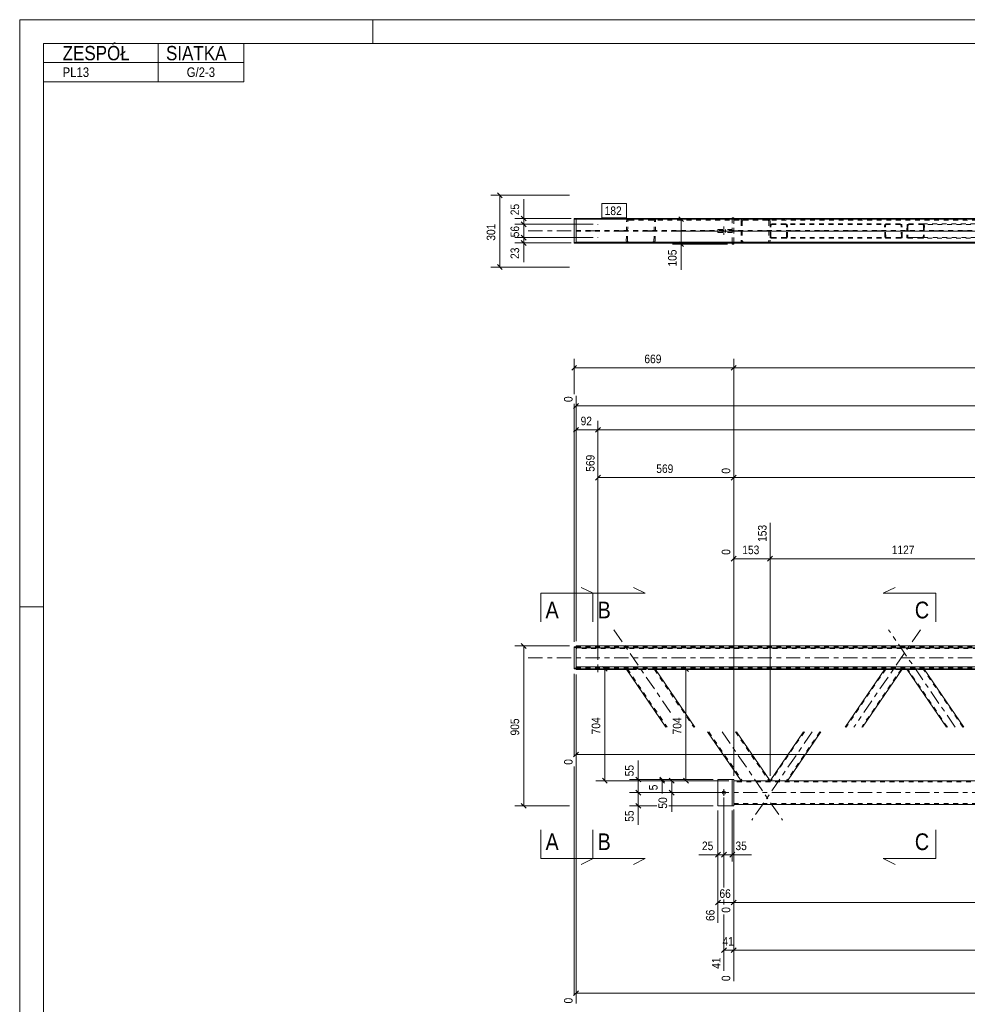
# Model space of a CAD drawing. Header units: millimetres. Extents: x 0 to 914, y 0 to 420.
# Tile 2 of 10: x 0 to 199, y 214 to 420. Entities that reach past the tile are written whole.
import ezdxf

# ---------------------------------------------------------------- set-up
doc = ezdxf.new("R2010")
doc.units = ezdxf.units.MM
for name, pattern in [('XKITLINE00', [0]), ('XKITLINE01', [4, 1, -1, 1, -1]), ('XKITLINE02', [4, 2, -2]), ('XKITLINE03', [6, 3, -1, 1, -1])]:
    doc.linetypes.add(name, pattern=pattern)
for name, color, linetype, lineweight in [('Arkusz rysunku', 3, 'Continuous', 0), ('Element', 2, 'Continuous', 0), ('Inny typ obiektu', 7, 'Continuous', 0), ('Przekrój', 7, 'Continuous', 0), ('Wymiar', 4, 'Continuous', 0), ('Znak elementu', 2, 'Continuous', 0), ('Śruba', 3, 'Continuous', 0)]:
    doc.layers.add(name, color=color, linetype=linetype, lineweight=lineweight)
doc.styles.add('ARIAL', font='ARIAL.TTF')

msp = doc.modelspace()

# ---------------------------------------------------------------- linework, layer by layer
at = {"layer": 'Arkusz rysunku', "linetype": 'XKITLINE00', "lineweight": 0}
for p, q in [((914, 420), (0, 420)), ((0, 420), (0, 0)), ((74, 415), (74, 420)), ((909, 415), (5, 415)), ((5, 415), (5, 5)), ((5, 297), (0, 297))]:
    msp.add_line(p, q, dxfattribs=at)
at = {"layer": 'Element', "linetype": 'XKITLINE00', "lineweight": 0}
for p, q in [((116.58, 378.36), (116.18, 378.36)), ((116.18, 373.22), (116.18, 378.36)), ((116.58, 378.37), (116.58, 373.36)), ((116.58, 378.37), (428.5, 378.37)), ((149.32, 378.47), (149.62, 378.47)), ((149.32, 378.47), (149.32, 378.37)), ((149.62, 378.47), (149.62, 378.37)), ((116.18, 373.36), (116.58, 373.36)), ((116.58, 373.37), (714.78, 373.37)), ((116.58, 373.36), (116.58, 373.36)), ((116.58, 373.36), (714.78, 373.36)), ((116.58, 373.36), (116.58, 373.36)), ((116.58, 373.36), (116.58, 373.22)), ((116.58, 373.22), (116.18, 373.22)), ((116.58, 373.22), (116.58, 373.23)), ((714.78, 373.23), (116.58, 373.23)), ((116.58, 373.22), (714.78, 373.22)), ((149.32, 373.22), (149.32, 372.97)), ((149.32, 372.97), (149.62, 372.97)), ((149.62, 372.97), (149.62, 373.22)), ((116.58, 288.81), (116.58, 288.41)), ((116.58, 288.81), (714.78, 288.81)), ((116.18, 288.66), (116.58, 288.66)), ((116.18, 288.66), (116.18, 284)), ((116.58, 288.66), (116.58, 284.16)), ((116.58, 288.41), (714.78, 288.41)), ((116.58, 284.16), (116.18, 284.16)), ((116.18, 284), (116.58, 284)), ((116.58, 284.41), (714.78, 284.41)), ((116.58, 283.85), (116.58, 284.41)), ((408.18, 284.01), (116.58, 284.01)), ((116.58, 283.85), (127.2, 283.85)), ((135.42, 271.83), (127.1, 284)), ((127.1, 284), (127.13, 284)), ((127.13, 284), (127.23, 284)), ((127.23, 284), (127.39, 284.01)), ((127.39, 284.01), (127.57, 284.01)), ((132.66, 284.01), (132.85, 284.01)), ((132.85, 284.01), (133.01, 284)), ((133.01, 284), (133.11, 284)), ((133.11, 284), (133.15, 284)), ((133.25, 283.86), (133.15, 284)), ((141.48, 271.83), (133.25, 283.86)), ((133.25, 283.86), (133.25, 283.86)), ((181.22, 283.85), (133.25, 283.85)), ((181.3, 283.97), (172.99, 271.83)), ((184.93, 283.97), (176.62, 271.83)), ((181.3, 283.97), (181.33, 283.97)), ((181.33, 283.97), (181.41, 283.97)), ((181.41, 283.97), (181.53, 283.98)), ((181.53, 283.98), (181.67, 283.98)), ((181.67, 283.98), (184.57, 283.98)), ((184.57, 283.98), (184.71, 283.98)), ((184.71, 283.98), (184.83, 283.97)), ((184.83, 283.97), (184.91, 283.97)), ((185.98, 283.85), (184.85, 283.85)), ((184.91, 283.97), (184.93, 283.97)), ((194.2, 271.83), (185.9, 283.97)), ((185.9, 283.97), (185.92, 283.97)), ((185.92, 283.97), (186, 283.97)), ((186, 283.97), (186.12, 283.98)), ((186.12, 283.98), (186.25, 283.98)), ((186.25, 283.98), (189.16, 283.98)), ((189.16, 283.98), (189.3, 283.98)), ((189.3, 283.98), (189.42, 283.97)), ((189.42, 283.97), (189.5, 283.97)), ((189.5, 283.97), (189.53, 283.97)), ((197.84, 271.83), (189.53, 283.97)), ((238.78, 283.85), (189.61, 283.85)), ((151.18, 260.58), (144.16, 270.83)), ((157.24, 260.58), (150.22, 270.83)), ((164.25, 270.83), (157.24, 260.58)), ((167.88, 270.83), (160.87, 260.58)), ((146.32, 255.33), (146.32, 260.83)), ((146.32, 260.83), (149.32, 260.83)), ((149.32, 255.33), (149.32, 260.83)), ((149.32, 260.83), (149.62, 260.83)), ((149.62, 260.83), (149.62, 255.33)), ((151.18, 260.58), (149.62, 260.58)), ((157.09, 260.58), (151.18, 260.58)), ((157.2, 260.58), (157.09, 260.58)), ((157.23, 260.58), (157.2, 260.58)), ((411.3, 260.58), (157.23, 260.58)), ((149.32, 255.33), (146.32, 255.33)), ((149.62, 255.33), (149.32, 255.33)), ((149.62, 255.58), (681.73, 255.58))]:
    msp.add_line(p, q, dxfattribs=at)
at = {"layer": 'Element', "linetype": 'XKITLINE01', "lineweight": 0}
for p, q in [((116.18, 378.22), (116.58, 378.22)), ((116.58, 373.36), (116.58, 378.36)), ((116.58, 378.35), (428.5, 378.35)), ((428.5, 378.23), (116.58, 378.23)), ((116.58, 378.21), (428.5, 378.21)), ((127.1, 373.63), (127.19, 377.83)), ((127.23, 377.98), (127.19, 377.83)), ((127.34, 378.11), (127.23, 377.98)), ((127.5, 378.2), (127.34, 378.11)), ((127.34, 373.63), (127.43, 377.83)), ((127.43, 377.83), (127.45, 377.91)), ((127.45, 377.91), (127.5, 377.97)), ((127.68, 378.23), (127.5, 378.2)), ((127.5, 377.97), (127.58, 378.01)), ((127.58, 378.01), (127.68, 378.03)), ((132.77, 378.23), (127.68, 378.23)), ((156.75, 378.02), (127.68, 378.03)), ((127.68, 378.03), (132.77, 378.03)), ((156.75, 378.22), (132.77, 378.23)), ((132.96, 378.2), (132.77, 378.23)), ((132.77, 378.03), (132.86, 378.01)), ((132.86, 378.01), (132.94, 377.97)), ((132.91, 373.63), (133, 377.83)), ((132.94, 377.97), (132.99, 377.9)), ((133.11, 378.11), (132.96, 378.2)), ((132.99, 377.9), (133, 377.83)), ((133.21, 377.98), (133.11, 378.11)), ((133.15, 373.63), (133.25, 377.83)), ((133.25, 377.83), (133.21, 377.98)), ((149.32, 378.37), (149.32, 373.22)), ((149.62, 378.37), (149.62, 373.22)), ((149.62, 373.22), (149.62, 378.22)), ((428.5, 378.22), (149.62, 378.22)), ((149.62, 378.02), (428.5, 378.02)), ((151.18, 377.82), (151.21, 377.97)), ((151.18, 377.82), (151.18, 373.62)), ((151.44, 377.9), (151.42, 377.82)), ((151.42, 377.82), (151.42, 373.62)), ((151.49, 377.96), (151.44, 377.9)), ((151.48, 378.19), (151.66, 378.22)), ((151.57, 378), (151.49, 377.96)), ((151.66, 378.02), (151.57, 378)), ((156.75, 378.22), (156.94, 378.19)), ((156.84, 378), (156.75, 378.02)), ((156.92, 377.96), (156.84, 378)), ((156.98, 377.89), (156.92, 377.96)), ((156.99, 377.82), (156.98, 377.89)), ((156.99, 377.82), (156.99, 373.62)), ((157.2, 377.97), (157.24, 377.82)), ((157.24, 377.82), (157.23, 373.62)), ((116.58, 375.87), (428.5, 375.87)), ((116.58, 375.71), (428.5, 375.71)), ((149.32, 376.02), (146.32, 376.02)), ((146.32, 376.02), (146.32, 375.42)), ((149.32, 375.42), (146.32, 375.42)), ((149.32, 376.02), (149.32, 375.42)), ((149.32, 375.62), (149.32, 375.42)), ((157.24, 376.92), (157.26, 377.03)), ((157.24, 374.52), (157.24, 376.92)), ((157.26, 377.03), (157.34, 377.13)), ((157.34, 377.13), (157.46, 377.2)), ((157.43, 376.98), (157.42, 376.92)), ((157.42, 374.52), (157.42, 376.92)), ((157.47, 377.02), (157.43, 376.98)), ((157.46, 377.2), (157.6, 377.22)), ((157.53, 377.06), (157.47, 377.02)), ((157.6, 377.07), (157.53, 377.06)), ((184.51, 377.22), (157.6, 377.22)), ((184.51, 377.07), (157.6, 377.07)), ((160.51, 377.22), (160.65, 377.2)), ((160.58, 377.06), (160.51, 377.07)), ((160.64, 377.02), (160.58, 377.06)), ((160.67, 376.98), (160.64, 377.02)), ((160.65, 377.2), (160.76, 377.13)), ((160.69, 376.92), (160.67, 376.98)), ((160.69, 374.52), (160.69, 376.92)), ((160.76, 377.13), (160.84, 377.03)), ((160.84, 377.03), (160.87, 376.92)), ((160.87, 374.52), (160.87, 376.92)), ((181.27, 377.03), (181.24, 376.92)), ((181.3, 374.52), (181.24, 376.92)), ((181.35, 377.13), (181.27, 377.03)), ((181.46, 377.2), (181.35, 377.13)), ((181.43, 376.92), (181.44, 376.98)), ((181.48, 374.52), (181.43, 376.92)), ((181.44, 376.98), (181.48, 377.02)), ((181.6, 377.22), (181.46, 377.2)), ((181.48, 377.02), (181.54, 377.06)), ((181.54, 377.06), (181.6, 377.07)), ((184.65, 377.2), (184.51, 377.22)), ((184.51, 377.07), (184.58, 377.06)), ((184.58, 377.06), (184.64, 377.02)), ((184.64, 377.02), (184.68, 376.98)), ((184.77, 377.13), (184.65, 377.2)), ((184.68, 376.98), (184.7, 376.92)), ((184.75, 374.52), (184.7, 376.92)), ((184.85, 377.03), (184.77, 377.13)), ((184.88, 376.92), (184.85, 377.03)), ((184.93, 374.52), (184.88, 376.92)), ((185.95, 376.92), (185.9, 374.52)), ((185.98, 377.03), (185.95, 376.92)), ((186.06, 377.13), (185.98, 377.03)), ((186.18, 377.2), (186.06, 377.13)), ((186.13, 376.92), (186.08, 374.52)), ((186.13, 376.92), (186.15, 376.98)), ((186.15, 376.98), (186.19, 377.02)), ((186.32, 377.22), (186.18, 377.2)), ((186.19, 377.02), (186.25, 377.06)), ((186.25, 377.06), (186.32, 377.07)), ((186.32, 377.22), (189.23, 377.22)), ((186.32, 377.07), (210.32, 377.07)), ((186.32, 377.07), (189.22, 377.07)), ((189.22, 377.07), (189.29, 377.06)), ((189.23, 377.22), (213.23, 377.22)), ((189.37, 377.2), (189.23, 377.22)), ((189.29, 377.06), (189.35, 377.02)), ((189.35, 377.02), (189.39, 376.98)), ((189.4, 376.92), (189.35, 374.52)), ((189.48, 377.13), (189.37, 377.2)), ((189.39, 376.98), (189.4, 376.92)), ((189.56, 377.03), (189.48, 377.13)), ((189.58, 376.92), (189.53, 374.52)), ((189.58, 376.92), (189.56, 377.03)), ((116.58, 373.36), (116.58, 373.37)), ((116.58, 373.36), (116.58, 373.36)), ((116.58, 373.23), (116.58, 373.36)), ((127.13, 373.48), (127.1, 373.63)), ((127.21, 373.37), (127.13, 373.48)), ((127.23, 373.35), (127.21, 373.37)), ((127.23, 373.35), (127.39, 373.26)), ((127.36, 373.55), (127.34, 373.63)), ((127.41, 373.49), (127.36, 373.55)), ((127.48, 373.44), (127.41, 373.49)), ((127.58, 373.43), (127.48, 373.44)), ((127.58, 373.43), (156.75, 373.42)), ((132.76, 373.44), (132.67, 373.43)), ((132.84, 373.49), (132.76, 373.44)), ((132.89, 373.55), (132.84, 373.49)), ((132.85, 373.26), (133.01, 373.34)), ((132.91, 373.63), (132.89, 373.55)), ((133.01, 373.34), (133.03, 373.37)), ((133.03, 373.37), (133.11, 373.47)), ((133.11, 373.47), (133.15, 373.63)), ((681.73, 373.42), (149.62, 373.42)), ((151.21, 373.47), (151.18, 373.62)), ((151.42, 373.62), (151.44, 373.54)), ((151.44, 373.54), (151.49, 373.48)), ((151.49, 373.48), (151.57, 373.44)), ((151.57, 373.44), (151.66, 373.42)), ((156.75, 373.42), (156.84, 373.43)), ((156.84, 373.43), (156.92, 373.48)), ((156.92, 373.48), (156.97, 373.54)), ((156.97, 373.54), (156.99, 373.62)), ((157.23, 373.62), (157.2, 373.46)), ((157.26, 374.4), (157.24, 374.52)), ((157.34, 374.31), (157.26, 374.4)), ((157.46, 374.24), (157.34, 374.31)), ((157.42, 374.52), (157.43, 374.46)), ((157.43, 374.46), (157.47, 374.41)), ((157.6, 374.22), (157.46, 374.24)), ((157.47, 374.41), (157.53, 374.38)), ((157.53, 374.38), (157.6, 374.37)), ((184.57, 374.37), (157.6, 374.37)), ((184.57, 374.22), (157.6, 374.22)), ((160.51, 374.37), (160.58, 374.38)), ((160.65, 374.24), (160.51, 374.22)), ((160.58, 374.38), (160.64, 374.41)), ((160.64, 374.41), (160.67, 374.46)), ((160.76, 374.31), (160.65, 374.24)), ((160.67, 374.46), (160.69, 374.52)), ((160.84, 374.4), (160.76, 374.31)), ((160.87, 374.52), (160.84, 374.4)), ((181.3, 374.52), (181.33, 374.4)), ((181.33, 374.4), (181.41, 374.31)), ((181.41, 374.31), (181.53, 374.24)), ((181.49, 374.46), (181.48, 374.52)), ((181.53, 374.41), (181.49, 374.46)), ((181.59, 374.38), (181.53, 374.41)), ((181.53, 374.24), (181.67, 374.22)), ((181.66, 374.37), (181.59, 374.38)), ((184.64, 374.38), (184.57, 374.37)), ((184.57, 374.22), (184.71, 374.24)), ((184.7, 374.41), (184.64, 374.38)), ((184.74, 374.46), (184.7, 374.41)), ((184.71, 374.24), (184.83, 374.31)), ((184.75, 374.52), (184.74, 374.46)), ((184.83, 374.31), (184.91, 374.4)), ((184.91, 374.4), (184.93, 374.52)), ((185.9, 374.52), (185.92, 374.4)), ((185.92, 374.4), (186, 374.31)), ((186, 374.31), (186.12, 374.24)), ((186.09, 374.46), (186.08, 374.52)), ((186.13, 374.41), (186.09, 374.46)), ((186.12, 374.24), (186.25, 374.22)), ((186.19, 374.38), (186.13, 374.41)), ((186.26, 374.37), (186.19, 374.38)), ((189.16, 374.22), (186.25, 374.22)), ((210.32, 374.37), (186.26, 374.37)), ((186.26, 374.37), (189.17, 374.37)), ((189.16, 374.22), (189.3, 374.24)), ((213.23, 374.22), (189.16, 374.22)), ((189.23, 374.38), (189.17, 374.37)), ((189.29, 374.41), (189.23, 374.38)), ((189.34, 374.46), (189.29, 374.41)), ((189.3, 374.24), (189.42, 374.31)), ((189.35, 374.52), (189.34, 374.46)), ((189.42, 374.31), (189.5, 374.4)), ((189.5, 374.4), (189.53, 374.52)), ((127.39, 373.26), (127.57, 373.23)), ((127.57, 373.23), (156.75, 373.22)), ((132.66, 373.23), (132.68, 373.23)), ((132.68, 373.23), (132.85, 373.26)), ((681.73, 373.22), (149.62, 373.22)), ((151.66, 373.22), (151.47, 373.25)), ((156.82, 373.23), (156.75, 373.22)), ((156.94, 373.25), (156.82, 373.23)), ((116.18, 288.5), (116.58, 288.5)), ((116.58, 288.65), (714.78, 288.65)), ((116.58, 288.41), (116.58, 284.7)), ((714.78, 288.3), (116.58, 288.3)), ((714.78, 288.25), (116.58, 288.25)), ((116.58, 286.18), (116.58, 284.41)), ((116.18, 284.16), (116.18, 284)), ((116.58, 284.35), (714.78, 284.35)), ((116.58, 284.25), (714.78, 284.25)), ((116.58, 284.16), (116.58, 284)), ((127.1, 284), (127.19, 283.86)), ((127.19, 283.86), (127.23, 283.86)), ((133.25, 283.85), (127.2, 283.85)), ((127.34, 283.85), (127.23, 283.86)), ((127.23, 283.86), (127.23, 283.86)), ((127.34, 284), (135.66, 271.83)), ((127.43, 283.86), (127.34, 284)), ((127.34, 284), (127.36, 284)), ((127.5, 283.85), (127.34, 283.85)), ((127.36, 284), (127.39, 284)), ((127.39, 284), (127.41, 284)), ((127.48, 284), (127.41, 284)), ((127.43, 283.86), (127.45, 283.86)), ((127.45, 283.86), (127.49, 283.86)), ((127.58, 284), (127.48, 284)), ((127.49, 283.86), (127.5, 283.86)), ((127.5, 283.86), (127.58, 283.86)), ((127.68, 283.85), (127.5, 283.85)), ((127.57, 284.01), (132.66, 284.01)), ((127.58, 284), (132.67, 284)), ((127.58, 283.86), (127.68, 283.86)), ((127.68, 283.86), (132.77, 283.86)), ((127.68, 283.85), (132.77, 283.85)), ((132.76, 284), (132.67, 284)), ((132.84, 284), (132.76, 284)), ((132.77, 283.86), (132.86, 283.86)), ((132.96, 283.85), (132.77, 283.85)), ((132.84, 284), (132.85, 284)), ((132.85, 284), (132.89, 284)), ((132.86, 283.86), (132.94, 283.86)), ((132.89, 284), (132.91, 284)), ((133, 283.86), (132.91, 284)), ((132.94, 283.86), (132.95, 283.86)), ((132.95, 283.86), (132.99, 283.86)), ((133.11, 283.85), (132.96, 283.85)), ((132.99, 283.86), (133, 283.86)), ((133, 283.86), (141.24, 271.83)), ((133.21, 283.86), (133.11, 283.85)), ((133.21, 283.86), (133.25, 283.86)), ((181.48, 283.97), (173.17, 271.83)), ((184.75, 283.97), (176.44, 271.83)), ((184.85, 283.85), (181.22, 283.85)), ((181.27, 283.89), (181.24, 283.89)), ((181.35, 283.89), (181.27, 283.89)), ((181.46, 283.88), (181.35, 283.89)), ((181.43, 283.89), (181.44, 283.89)), ((181.44, 283.89), (181.47, 283.89)), ((181.6, 283.88), (181.46, 283.88)), ((181.47, 283.89), (181.48, 283.89)), ((181.48, 283.97), (181.49, 283.97)), ((181.48, 283.89), (181.54, 283.89)), ((181.49, 283.97), (181.52, 283.97)), ((181.52, 283.97), (181.53, 283.97)), ((181.59, 283.97), (181.53, 283.97)), ((181.54, 283.89), (181.6, 283.89)), ((181.66, 283.97), (181.59, 283.97)), ((181.6, 283.89), (184.51, 283.89)), ((181.6, 283.88), (184.51, 283.88)), ((181.66, 283.97), (184.57, 283.97)), ((184.51, 283.89), (184.58, 283.89)), ((184.65, 283.88), (184.51, 283.88)), ((184.64, 283.97), (184.57, 283.97)), ((184.58, 283.89), (184.64, 283.89)), ((184.7, 283.97), (184.64, 283.97)), ((184.64, 283.89), (184.65, 283.89)), ((184.65, 283.89), (184.68, 283.89)), ((184.65, 283.88), (184.69, 283.88)), ((184.68, 283.89), (184.7, 283.89)), ((184.69, 283.88), (184.77, 283.89)), ((184.7, 283.97), (184.71, 283.97)), ((184.71, 283.97), (184.74, 283.97)), ((184.74, 283.97), (184.75, 283.97)), ((184.85, 283.89), (184.77, 283.89)), ((184.88, 283.89), (184.85, 283.89)), ((185.9, 283.97), (185.95, 283.89)), ((185.98, 283.89), (185.95, 283.89)), ((186.06, 283.89), (185.98, 283.89)), ((189.61, 283.85), (185.98, 283.85)), ((186.18, 283.88), (186.06, 283.89)), ((186.13, 283.89), (186.08, 283.97)), ((186.08, 283.97), (186.09, 283.97)), ((186.09, 283.97), (186.12, 283.97)), ((186.12, 283.97), (186.13, 283.97)), ((186.19, 283.97), (186.13, 283.97)), ((194.39, 271.83), (186.13, 283.89)), ((186.13, 283.89), (186.15, 283.89)), ((186.15, 283.89), (186.17, 283.89)), ((186.17, 283.89), (186.19, 283.89)), ((186.32, 283.88), (186.18, 283.88)), ((186.26, 283.97), (186.19, 283.97)), ((186.19, 283.89), (186.25, 283.89)), ((186.25, 283.89), (186.32, 283.89)), ((186.26, 283.97), (189.17, 283.97)), ((186.32, 283.89), (189.22, 283.89)), ((186.32, 283.88), (189.23, 283.88)), ((189.23, 283.97), (189.17, 283.97)), ((189.22, 283.89), (189.29, 283.89)), ((189.29, 283.97), (189.23, 283.97)), ((189.37, 283.88), (189.23, 283.88)), ((189.29, 283.97), (189.31, 283.97)), ((189.29, 283.89), (189.35, 283.89)), ((189.31, 283.97), (189.34, 283.97)), ((189.34, 283.97), (189.35, 283.97)), ((189.4, 283.89), (189.35, 283.97)), ((189.35, 283.89), (189.36, 283.89)), ((189.36, 283.89), (189.39, 283.89)), ((189.37, 283.88), (189.41, 283.88)), ((189.39, 283.89), (189.4, 283.89)), ((197.66, 271.83), (189.4, 283.89)), ((189.41, 283.88), (189.48, 283.89)), ((189.56, 283.89), (189.48, 283.89)), ((189.53, 283.97), (189.58, 283.89)), ((189.58, 283.89), (189.56, 283.89)), ((144.4, 270.83), (151.42, 260.58)), ((149.98, 270.83), (156.99, 260.58)), ((164.43, 270.83), (157.42, 260.58)), ((167.7, 270.83), (160.69, 260.58)), ((149.32, 260.83), (149.32, 255.33)), ((149.62, 260.58), (149.62, 255.58)), ((411.3, 260.38), (149.62, 260.38)), ((151.18, 260.58), (151.18, 260.58)), ((157.23, 260.58), (151.18, 260.58)), ((151.42, 260.58), (151.42, 260.58)), ((156.75, 260.58), (156.75, 260.58)), ((156.97, 260.58), (156.94, 260.58)), ((156.94, 260.58), (156.98, 260.58)), ((156.94, 260.58), (156.94, 260.58)), ((157.09, 260.58), (156.94, 260.58)), ((156.97, 260.58), (156.99, 260.58)), ((156.98, 260.58), (156.99, 260.58)), ((156.99, 260.58), (156.99, 260.58)), ((157.23, 260.58), (157.24, 260.58)), ((157.24, 260.58), (157.23, 260.58)), ((160.87, 260.58), (157.24, 260.58)), ((157.24, 260.58), (157.24, 260.58)), ((149.62, 255.78), (681.73, 255.78))]:
    msp.add_line(p, q, dxfattribs=at)
at = {"layer": 'Element', "linetype": 'XKITLINE03', "lineweight": 0}
for p, q in [((106.58, 375.79), (428.5, 375.79)), ((124.52, 375.73), (159.85, 375.72)), ((139.62, 375.72), (428.5, 375.72)), ((188.74, 375.72), (153.41, 375.72)), ((217.42, 375.72), (182.09, 375.72)), ((124.52, 292.18), (136.53, 274.64)), ((188.74, 292.18), (174.81, 271.83)), ((196.02, 271.83), (182.09, 292.18)), ((106.58, 286.33), (724.78, 286.33)), ((147.19, 270.83), (159.85, 252.33)), ((166.07, 270.83), (153.41, 252.33)), ((139.62, 258.08), (691.73, 258.08))]:
    msp.add_line(p, q, dxfattribs=at)
at = {"layer": 'Element', "linetype": 'XKITLINE01', "lineweight": 0}
for centre, start, end in [((151.61, 377.76), 107.3795, 151.6417), ((156.8, 377.76), 28.3163, 72.5785), ((151.61, 373.68), 208.3163, 252.5785), ((156.8, 373.68), 287.3795, 331.6417)]:
    msp.add_arc(centre, 0.451, start, end, dxfattribs=at)
at = {"layer": 'Inny typ obiektu', "linetype": 'XKITLINE00', "lineweight": 0}
for p, q in [((5, 415), (47, 415)), ((5, 415), (5, 411)), ((29, 411), (29, 415)), ((47, 411), (47, 415)), ((5, 411), (47, 411)), ((5, 411), (5, 407)), ((29, 411), (29, 407)), ((47, 411), (47, 407)), ((5, 407), (47, 407))]:
    msp.add_line(p, q, dxfattribs=at)
at = {"layer": 'Przekrój', "linetype": 'XKITLINE00', "lineweight": 0}
for p, q in [((109.18, 299.84), (109.18, 293.84)), ((109.18, 299.84), (115.18, 299.84)), ((115.18, 299.84), (120.18, 299.84)), ((120.18, 299.84), (117.68, 301.09)), ((120.09, 299.84), (120.09, 293.84)), ((120.09, 299.84), (126.09, 299.84)), ((126.09, 299.84), (131.09, 299.84)), ((131.09, 299.84), (128.59, 301.09)), ((180.94, 299.84), (183.44, 301.09)), ((185.94, 299.84), (180.94, 299.84)), ((191.94, 299.84), (185.94, 299.84)), ((191.94, 299.84), (191.94, 293.84)), ((109.18, 244.3), (109.18, 250.3)), ((120.09, 244.3), (120.09, 250.3)), ((191.94, 244.3), (191.94, 250.3)), ((109.18, 244.3), (115.18, 244.3)), ((115.18, 244.3), (120.18, 244.3)), ((120.18, 244.3), (117.68, 243.05)), ((120.09, 244.3), (126.09, 244.3)), ((126.09, 244.3), (131.09, 244.3)), ((131.09, 244.3), (128.59, 243.05)), ((180.94, 244.3), (183.44, 243.05)), ((185.94, 244.3), (180.94, 244.3)), ((191.94, 244.3), (185.94, 244.3))]:
    msp.add_line(p, q, dxfattribs=at)
at = {"layer": 'Wymiar', "linetype": 'XKITLINE00', "lineweight": 0}
for p, q in [((100.11, 383.72), (101.13, 382.7)), ((115.18, 383.21), (98.76, 383.21)), ((100.62, 368.19), (100.62, 383.21)), ((105.62, 378.37), (105.62, 382.39)), ((105.62, 378.37), (105.62, 382.39)), ((115.58, 378.37), (103.76, 378.37)), ((105.11, 378.87), (106.13, 377.86)), ((105.11, 377.65), (106.13, 376.64)), ((105.11, 377.65), (106.13, 376.64)), ((105.62, 377.14), (105.62, 378.37)), ((148.62, 378.22), (136.76, 378.22)), ((138.11, 378.73), (139.13, 377.71)), ((138.62, 372.97), (138.62, 378.22)), ((120.18, 377.14), (103.76, 377.14)), ((120.18, 377.14), (105.02, 377.14)), ((105.62, 374.35), (105.62, 377.14)), ((120.18, 374.35), (103.76, 374.35)), ((120.18, 374.35), (105.02, 374.35)), ((105.11, 374.85), (106.13, 373.84)), ((105.11, 374.85), (106.13, 373.84)), ((105.11, 373.74), (106.13, 372.72)), ((105.62, 373.23), (105.62, 374.35)), ((138.11, 373.48), (139.13, 372.46)), ((115.58, 373.23), (103.76, 373.23)), ((105.62, 373.23), (105.62, 369.21)), ((105.62, 373.23), (105.62, 369.21)), ((148.32, 372.97), (136.76, 372.97)), ((138.62, 372.97), (138.62, 367.61)), ((138.62, 372.97), (138.62, 367.61)), ((115.18, 368.19), (98.76, 368.19)), ((100.11, 368.7), (101.13, 367.68)), ((116.18, 341.59), (116.18, 348.94)), ((149.62, 261.58), (149.62, 348.94)), ((149.62, 261.58), (149.62, 348.94)), ((116.68, 347.59), (115.67, 346.57)), ((116.18, 347.08), (149.62, 347.08)), ((150.13, 347.59), (149.11, 346.57)), ((150.13, 347.59), (149.11, 346.57)), ((149.62, 347.08), (681.73, 347.08)), ((116.58, 289.81), (116.58, 341.23)), ((117.08, 339.59), (116.07, 338.57)), ((116.18, 289.66), (116.18, 339.54)), ((116.58, 339.08), (416.07, 339.08)), ((117.08, 334.59), (116.07, 333.57)), ((116.58, 289.81), (116.58, 335.94)), ((121.68, 334.59), (120.67, 333.57)), ((121.68, 334.59), (120.67, 333.57)), ((121.18, 285.92), (121.18, 335.94)), ((121.18, 285.92), (121.18, 335.94)), ((116.58, 334.08), (121.18, 334.08)), ((121.18, 334.08), (714.78, 334.08)), ((121.18, 285.92), (121.18, 329.7)), ((149.62, 261.58), (149.62, 326.23)), ((149.62, 261.58), (149.62, 326.23)), ((121.68, 324.59), (120.67, 323.57)), ((121.18, 324.08), (149.62, 324.08)), ((150.13, 324.59), (149.11, 323.57)), ((150.13, 324.59), (149.11, 323.57)), ((149.62, 324.08), (710.18, 324.08)), ((157.23, 261.58), (157.23, 314.6)), ((157.23, 261.58), (157.23, 314.6)), ((150.13, 307.59), (149.11, 306.57)), ((149.62, 261.58), (149.62, 309.23)), ((157.74, 307.59), (156.73, 306.57)), ((157.74, 307.59), (156.73, 306.57)), ((149.62, 307.08), (157.23, 307.08)), ((157.23, 307.08), (213.59, 307.08)), ((115.18, 288.81), (103.76, 288.81)), ((105.11, 289.32), (106.13, 288.3)), ((105.62, 255.33), (105.62, 288.81)), ((116.18, 283), (116.18, 265.62)), ((116.58, 282.85), (116.58, 263.92)), ((116.58, 282.85), (116.58, 213.92)), ((132.15, 284.01), (120.76, 284.01)), ((122.11, 284.52), (123.13, 283.5)), ((122.62, 260.58), (122.62, 284.01)), ((188.53, 283.98), (137.76, 283.98)), ((139.11, 284.49), (140.13, 283.47)), ((139.62, 260.58), (139.62, 283.98)), ((117.08, 266.59), (116.07, 265.57)), ((116.58, 266.08), (414.18, 266.08)), ((129.62, 260.83), (129.62, 264.85)), ((129.62, 260.83), (129.62, 264.85)), ((116.18, 263.56), (116.18, 215.62)), ((148.62, 260.58), (120.76, 260.58)), ((122.11, 261.09), (123.13, 260.07)), ((145.32, 260.83), (127.76, 260.83)), ((129.11, 261.34), (130.13, 260.32)), ((129.62, 258.08), (129.62, 260.83)), ((145.32, 260.83), (132.76, 260.83)), ((148.62, 260.58), (132.76, 260.58)), ((134.11, 261.34), (135.13, 260.32)), ((134.11, 261.09), (135.13, 260.07)), ((134.62, 260.58), (134.62, 260.83)), ((134.62, 260.58), (134.62, 257.89)), ((134.62, 260.58), (134.62, 257.89)), ((148.62, 260.58), (134.76, 260.58)), ((136.11, 261.09), (137.13, 260.07)), ((136.62, 258.08), (136.62, 260.58)), ((148.62, 260.58), (137.76, 260.58)), ((139.11, 261.09), (140.13, 260.07)), ((146.57, 258.08), (127.76, 258.08)), ((146.57, 258.08), (127.76, 258.08)), ((129.11, 258.59), (130.13, 257.57)), ((129.11, 258.59), (130.13, 257.57)), ((129.62, 255.33), (129.62, 258.08)), ((146.57, 258.08), (134.76, 258.08)), ((136.11, 258.59), (137.13, 257.57)), ((136.62, 258.08), (136.62, 254.06)), ((136.62, 258.08), (136.62, 254.06)), ((105.11, 255.84), (106.13, 254.82)), ((129.11, 255.84), (130.13, 254.82)), ((147.57, 257.08), (147.57, 243.64)), ((147.57, 257.08), (147.57, 243.64)), ((147.57, 257.08), (147.57, 238.2)), ((115.18, 255.33), (103.76, 255.33)), ((133.5, 255.33), (127.76, 255.33)), ((129.62, 255.33), (129.62, 251.31)), ((129.62, 255.33), (129.62, 251.31)), ((145.32, 255.33), (136.02, 255.33)), ((146.32, 254.33), (146.32, 243.64)), ((146.32, 254.33), (146.32, 230.79)), ((149.32, 254.33), (149.32, 243.64)), ((149.62, 254.58), (149.62, 238.2)), ((149.62, 254.58), (149.62, 238.2)), ((149.62, 254.58), (149.62, 238.2)), ((149.62, 254.58), (149.62, 232.92)), ((146.83, 245.59), (145.81, 244.57)), ((148.08, 245.59), (147.06, 244.57)), ((148.08, 245.59), (147.06, 244.57)), ((149.83, 245.59), (148.81, 244.57)), ((146.32, 245.08), (142.3, 245.08)), ((146.32, 245.08), (142.3, 245.08)), ((146.32, 245.08), (147.57, 245.08)), ((147.57, 245.08), (149.32, 245.08)), ((149.32, 245.08), (153.34, 245.08)), ((149.32, 245.08), (153.34, 245.08)), ((146.83, 235.59), (145.81, 234.57)), ((147.57, 235.68), (147.57, 234.62)), ((150.13, 235.59), (149.11, 234.57)), ((150.13, 235.59), (149.16, 234.62)), ((149.62, 235.68), (149.62, 228.2)), ((149.62, 235.68), (149.62, 232.92)), ((149.62, 235.68), (149.62, 218.6)), ((146.32, 235.08), (149.62, 235.08)), ((149.62, 235.08), (682.03, 235.08)), ((147.57, 232.56), (147.57, 220.79)), ((148.08, 225.59), (147.06, 224.57)), ((147.57, 225.08), (149.62, 225.08)), ((150.13, 225.59), (149.11, 224.57)), ((150.13, 225.59), (149.11, 224.57)), ((149.62, 225.68), (149.62, 218.6)), ((149.62, 225.08), (683.78, 225.08)), ((117.08, 216.59), (116.07, 215.57)), ((116.58, 216.08), (408.18, 216.08))]:
    msp.add_line(p, q, dxfattribs=at)
at = {"layer": 'Znak elementu', "linetype": 'XKITLINE00', "lineweight": 0}
for p, q in [((121.98, 381.47), (127.18, 381.47)), ((121.98, 378.47), (121.98, 381.47)), ((127.18, 378.47), (127.18, 381.47)), ((121.98, 378.47), (127.18, 378.47))]:
    msp.add_line(p, q, dxfattribs=at)
at = {"layer": 'Śruba', "linetype": 'XKITLINE02', "lineweight": 0}
for p, q in [((121.18, 377.1), (121.18, 377.14)), ((147.22, 375.42), (147.22, 376.02)), ((147.57, 374.92), (147.57, 376.67)), ((147.92, 375.42), (147.92, 376.02)), ((121.18, 374.3), (121.18, 374.35))]:
    msp.add_line(p, q, dxfattribs=at)
at = {"layer": 'Śruba', "linetype": 'XKITLINE00', "lineweight": 0}
for p, q in [((121.18, 283.42), (121.18, 284.92)), ((121.18, 283.34), (121.18, 284.84)), ((146.87, 258.08), (148.27, 258.08)), ((147.57, 257.38), (147.57, 258.78))]:
    msp.add_line(p, q, dxfattribs=at)
msp.add_circle((147.57, 258.08), 0.35, dxfattribs=at)

# ---------------------------------------------------------------- texts
at = {"layer": 'Inny typ obiektu', "style": 'ARIAL', "width": 0.85}
for s, height, p in [('ZESPÓŁ', 3, (9, 411.5)), ('SIATKA', 3, (30.66, 411.5)), ('PL13', 2, (9, 408)), ('G/2-3', 2, (35, 408))]:
    msp.add_text(s, height=height, dxfattribs=at).set_placement(p)
at = {"layer": 'Przekrój', "style": 'ARIAL', "width": 0.85}
for s, p in [('A', (110.18, 294.59)), ('B', (121.09, 294.59)), ('C', (187.57, 294.59)), ('C', (187.57, 246.05)), ('A', (110.18, 246.05)), ('B', (121.09, 246.05))]:
    msp.add_text(s, height=3.5, dxfattribs=at).set_placement(p)
at = {"layer": 'Wymiar', "style": 'ARIAL', "width": 0.85}
for s, p in [('25', (104.66, 379.04)), ('301', (99.66, 373.7)), ('56', (104.66, 374.41)), ('23', (104.66, 369.88)), ('105', (137.66, 368.29)), ('0', (115.86, 339.9)), ('569', (120.46, 325.3)), ('0', (148.9, 324.9)), ('153', (156.51, 310.6)), ('0', (148.9, 307.9)), ('905', (104.66, 270.06)), ('704', (121.66, 270.29)), ('704', (138.66, 270.28)), ('0', (115.86, 263.92)), ('55', (128.66, 261.5)), ('5', (133.66, 258.57)), ('50', (135.66, 254.73)), ('55', (128.66, 251.98)), ('66', (145.6, 231.19)), ('0', (148.9, 232.92)), ('41', (146.85, 221.19)), ('0', (148.9, 218.6)), ('0', (115.86, 213.92))]:
    msp.add_text(s, height=1.8, rotation=90.0002, dxfattribs=at).set_placement(p)
for s, p in [('669', (130.9, 348.04)), ('92', (117.54, 335.04)), ('569', (133.4, 325.04)), ('153', (151.42, 308.04)), ('1127', (182.74, 308.04)), ('25', (142.97, 246.04)), ('35', (149.99, 246.04)), ('66', (146.63, 236.04)), ('41', (147.26, 226.04))]:
    msp.add_text(s, height=1.8, dxfattribs=at).set_placement(p)
at = {"layer": 'Znak elementu', "style": 'ARIAL', "width": 0.85}
msp.add_text('182', height=1.8, dxfattribs=at).set_placement((122.58, 379.07))

doc.saveas('drawing.dxf')
